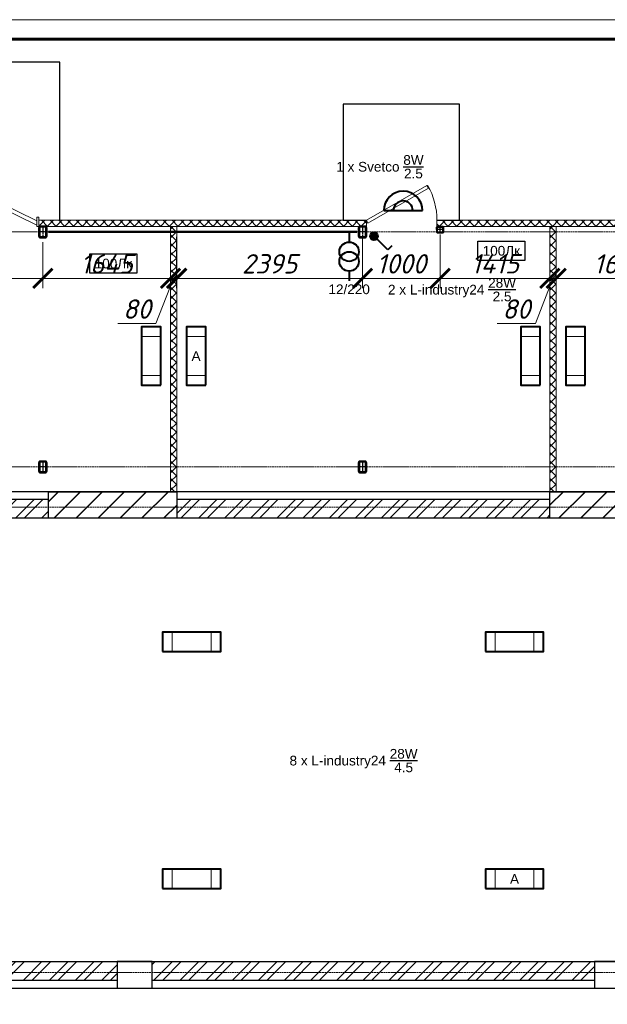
# Model space of a CAD drawing. Header units: millimetres. Extents: x 523209 to 536718, y -48289 to -47398.
# Tile 54 of 116: x 531089 to 531241, y -47826 to -47572. Entities that reach past the tile are written whole.
import ezdxf
from ezdxf.enums import TextEntityAlignment as Align

# ---------------------------------------------------------------- set-up
doc = ezdxf.new("R2010")
doc.units = ezdxf.units.MM
for name, pattern in [('ACAD_ISO02W100', [15, 12, -3]), ('CENTER', [50.8, 31.75, -6.35, 6.35, -6.35]), ('DASHED', [19.05, 12.7, -6.35]), ('GOST2.303 5', [24, 20, -1.5, 1, -1.5]), ('GOST2.303 6', [12, 8, -1.5, 1, -1.5])]:
    doc.linetypes.add(name, pattern=pattern)
doc.layers.get('Defpoints').update_dxf_attribs({"color": 140})
doc.layers.add('03_Осевые', color=4, linetype='GOST2.303 5')
for name, color, linetype, lineweight in [('А_СЭНДВИЧ', 30, 'Continuous', 5), ('ВК-линия контур', 132, 'Continuous', 15), ('ВК-линия толстая', 30, 'Continuous', 60), ('ВК-Текст', 1, 'Continuous', 30), ('Двери', 250, 'Continuous', 9), ('Металл', 170, 'Continuous', 40), ('осевая', 252, 'GOST2.303 6', 9), ('Размеры', 30, 'Continuous', 9), ('сэндвич', 54, 'Continuous', 40), ('Узлы', 155, 'Continuous', 25), ('электрика', 1, 'Continuous', 40)]:
    doc.layers.add(name, color=color, linetype=linetype, lineweight=lineweight)
doc.layers.add('Двери ArchiCAD_Ном._пера__3', color=7, linetype='Continuous', lineweight=18, true_color=0xff6500)
doc.styles.add('GOST 2.304', font='CS_Gost2304.shx')
doc.styles.get("Standard").update_dxf_attribs({"font": 'arial.ttf'})
doc.styles.add('СГЕНЕРИР_СТИЛЬ_3', font='isocpeur.ttf', dxfattribs={"oblique": 15})
doc.dimstyles.new('SPDS100', dxfattribs={"dimscale": 100, "dimtxt": 2.5, "dimasz": 2.5, "dimexe": 1.25, "dimexo": 0.625, "dimtad": 1, "dimdec": 0, "dimrnd": 0.001, "dimtxsty": 'GOST 2.304', "dimblk": 'OBLIQUE', "dimcen": 2.5, "dimdle": 2, "dimclrd": 256, "dimclre": 256, "dimclrt": 256, "dimadec": 0, "dimazin": 2, "dimtfac": 0.75, "dimtdec": 0, "dimtmove": 1, "dimatfit": 3, "dimfxl": 1, "dimtolj": 1, "dimlwd": -1, "dimlwe": -1, "dimarcsym": 0})
pattern_1 = [(45, (-90472.02, 100154.6), (-168.3798, 168.3798), []), (45, (-90359.77, 100154.6), (-168.3798, 168.3798), [])]

# ---------------------------------------------------------------- blocks, each defined once
blk = doc.blocks.new('*U136')
at = {"layer": 'ВК-линия контур', "color": 0}
blk.add_line((-594, 420), (0, 420), dxfattribs=at)
at = {"layer": 'ВК-линия толстая', "color": 0}
blk.add_lwpolyline([(-574, 5), (-574, 415), (-5, 415), (-5, 5)], close=True, dxfattribs=at)
at = {"layer": 'ВК-Текст', "color": 0}
blk.add_attdef('ЛИСТ_АЛ', text='', height=2.5, dxfattribs=at).set_placement((-10, 411.5), align=Align.MIDDLE_CENTER)
at = {"layer": 'ВК-Текст', "color": 0, "ltscale": 0.5}
blk.add_attdef('ВЕРХНИЙ_ШИФР', text='', height=0.000005, rotation=180, dxfattribs=at).set_placement((-574, 401), align=Align.MIDDLE_CENTER)
at = {"layer": 'ВК-Текст', "color": 0, "flags": 12}
blk.add_attdef('ФОРМАТ_ЛИСТА', (-42, 1.56), '', height=2.5, dxfattribs=at)
blk = doc.blocks.new('A$C29CC0E15')
at = {"layer": 'электрика', "lineweight": 0}
for p, q in [((2.5, 5), (2.5, 0)), ((12.5, 5), (12.5, 0))]:
    blk.add_line(p, q, dxfattribs=at)
at = {"layer": 'электрика'}
blk.add_lwpolyline([(0, 0), (15, 0), (15, 5), (0, 5), (0, 0)], dxfattribs=at)
blk = doc.blocks.new('A$C015468A0')
at = {"layer": 'электрика'}
h = blk.add_hatch(color=256, dxfattribs=at)
h.dxf.hatch_style = 1
h.paths.add_polyline_path([(5.59, 1, 1), (3.59, 1, 1)])
at = {"layer": 'электрика', "color": 1, "ltscale": 20}
for p, q in [((0, 3.49), (1.06, 4.55)), ((1.06, 4.55), (3.88, 1.71))]:
    blk.add_line(p, q, dxfattribs=at)
at = {"layer": 'электрика', "color": 1}
blk.add_circle((4.59, 1), 1, dxfattribs=at)
blk.add_circle((4.59, 1), 1, dxfattribs=at)
blk = doc.blocks.new('A$C3F1D332B')
at = {"layer": 'электрика'}
for p, q in [((0, 2.5), (2.5, 2.5)), ((10, 2.5), (12.5, 2.5))]:
    blk.add_line(p, q, dxfattribs=at)
for centre in [(5, 2.5), (7.5, 2.5)]:
    blk.add_circle(centre, 2.5, dxfattribs=at)
blk = doc.blocks.new('A$C32CF21B5')
at = {"layer": 'электрика'}
blk.add_line((5, 10), (5, 0), dxfattribs=at)
for radius in [5, 2.5]:
    blk.add_arc((5, 5), radius, 270, 90, dxfattribs=at)
blk = doc.blocks.new('ворота')
at = {"layer": 'Двери', "color": 0}
for p, q in [((80334, -53636), (81635, -53000)), ((80334, -53693), (81660, -53043)), ((83284, -53693), (81959, -53043)), ((83284, -53636), (81984, -53000))]:
    blk.add_line(p, q, dxfattribs=at)
for points in [[(80309, -53710), (80334, -53710), (80334, -53590), (80309, -53590)], [(83284, -53710), (83309, -53710), (83309, -53590), (83284, -53590)]]:
    blk.add_lwpolyline(points, close=True, dxfattribs=at)
for centre, start, end in [((80509, -53650), 0, 30), ((83109, -53650), 150, 180)]:
    blk.add_arc(centre, 1300, start, end, dxfattribs=at)
blk = doc.blocks.new('_ArchTick')
at = {"color": 0, "linetype": 'ByBlock', "const_width": 0.15}
blk.add_lwpolyline([(-0.5, -0.5), (0.5, 0.5)], dxfattribs=at)
blk = doc.blocks.new('*D239')
at = {"layer": 'Defpoints', "color": 0, "transparency": 16777216}
for p in [(6381, 14150), (9471, 14090), (9471, 13562)]:
    blk.add_point(p, dxfattribs=at)
at = {"layer": 'Размеры', "linetype": 'Continuous', "transparency": 16777216}
for p, q in [((6381, 14088), (6381, 13437)), ((9471, 14028), (9471, 13437)), ((6181, 13562), (9671, 13562))]:
    blk.add_line(p, q, dxfattribs=at)
at = {"layer": 'Размеры', "transparency": 16777216, "xscale": 250, "yscale": 250, "zscale": 250, "rotation": 180}
blk.add_blockref('_ArchTick', (6381, 13562), dxfattribs=at)
at = {"layer": 'Размеры', "transparency": 16777216, "xscale": 250, "yscale": 250, "zscale": 250}
blk.add_blockref('_ArchTick', (9471, 13562), dxfattribs=at)
at = {"layer": 'Размеры', "transparency": 16777216, "insert": (7926, 13749), "char_height": 250, "attachment_point": 5, "style": 'СГЕНЕРИР_СТИЛЬ_3'}
blk.add_mtext('\\A1;3090', dxfattribs=at)
blk = doc.blocks.new('*D240')
at = {"layer": 'Defpoints', "color": 0, "transparency": 16777216}
for p in [(11116, 14160), (9471, 14090), (11116, 13562)]:
    blk.add_point(p, dxfattribs=at)
at = {"layer": 'Размеры', "linetype": 'Continuous', "transparency": 16777216}
for p, q in [((11116, 14098), (11116, 13437)), ((9471, 14028), (9471, 13437)), ((9271, 13562), (11316, 13562))]:
    blk.add_line(p, q, dxfattribs=at)
at = {"layer": 'Размеры', "transparency": 16777216, "xscale": 250, "yscale": 250, "zscale": 250, "rotation": 180}
blk.add_blockref('_ArchTick', (9471, 13562), dxfattribs=at)
at = {"layer": 'Размеры', "transparency": 16777216, "xscale": 250, "yscale": 250, "zscale": 250}
blk.add_blockref('_ArchTick', (11116, 13562), dxfattribs=at)
at = {"layer": 'Размеры', "transparency": 16777216, "insert": (10294, 13749), "char_height": 250, "attachment_point": 5, "style": 'СГЕНЕРИР_СТИЛЬ_3'}
blk.add_mtext('\\A1;1645', dxfattribs=at)
blk = doc.blocks.new('*D248')
at = {"layer": 'Defpoints', "color": 0, "transparency": 16777216}
for p in [(11196, 14160), (13591, 14160), (11196, 13562)]:
    blk.add_point(p, dxfattribs=at)
at = {"layer": 'Размеры', "linetype": 'Continuous', "transparency": 16777216}
for p, q in [((11196, 14098), (11196, 13437)), ((13591, 14098), (13591, 13437)), ((13791, 13562), (10996, 13562))]:
    blk.add_line(p, q, dxfattribs=at)
at = {"layer": 'Размеры', "transparency": 16777216, "xscale": 250, "yscale": 250, "zscale": 250, "rotation": 180}
blk.add_blockref('_ArchTick', (11196, 13562), dxfattribs=at)
at = {"layer": 'Размеры', "transparency": 16777216, "xscale": 250, "yscale": 250, "zscale": 250}
blk.add_blockref('_ArchTick', (13591, 13562), dxfattribs=at)
at = {"layer": 'Размеры', "transparency": 16777216, "insert": (12394, 13749), "char_height": 250, "attachment_point": 5, "style": 'СГЕНЕРИР_СТИЛЬ_3'}
blk.add_mtext('\\A1;2395', dxfattribs=at)
blk = doc.blocks.new('*U212')
for points in [[(-38, -70), (38, -70, 0.414214), (50, -58), (50, 58, 0.414214), (38, 70), (-38, 70, 0.414214), (-50, 58), (-50, -58, 0.414214)], [(-38, -64), (38, -64, 0.414214), (44, -58), (44, 58, 0.414214), (38, 64), (-38, 64, 0.414214), (-44, 58), (-44, -58, 0.414214)]]:
    blk.add_lwpolyline(points, format="xyb", close=True)
at = {"layer": '03_Осевые'}
for p, q in [((-50, 0), (50, 0)), ((0, -70), (0, 70))]:
    blk.add_line(p, q, dxfattribs=at)
blk = doc.blocks.new('*U213')
for points in [[(-38, -70), (38, -70, 0.414214), (50, -58), (50, 58, 0.414214), (38, 70), (-38, 70, 0.414214), (-50, 58), (-50, -58, 0.414214)], [(-38, -64), (38, -64, 0.414214), (44, -58), (44, 58, 0.414214), (38, 64), (-38, 64, 0.414214), (-44, 58), (-44, -58, 0.414214)]]:
    blk.add_lwpolyline(points, format="xyb", close=True)
at = {"layer": '03_Осевые'}
for p, q in [((-50, 0), (50, 0)), ((0, -70), (0, 70))]:
    blk.add_line(p, q, dxfattribs=at)
blk = doc.blocks.new('*U218')
for points in [[(-38, -70), (38, -70, 0.414214), (50, -58), (50, 58, 0.414214), (38, 70), (-38, 70, 0.414214), (-50, 58), (-50, -58, 0.414214)], [(-38, -64), (38, -64, 0.414214), (44, -58), (44, 58, 0.414214), (38, 64), (-38, 64, 0.414214), (-44, 58), (-44, -58, 0.414214)]]:
    blk.add_lwpolyline(points, format="xyb", close=True)
at = {"layer": '03_Осевые'}
for p, q in [((-50, 0), (50, 0)), ((0, -70), (0, 70))]:
    blk.add_line(p, q, dxfattribs=at)
blk = doc.blocks.new('*U219')
for points in [[(-38, -70), (38, -70, 0.414214), (50, -58), (50, 58, 0.414214), (38, 70), (-38, 70, 0.414214), (-50, 58), (-50, -58, 0.414214)], [(-38, -64), (38, -64, 0.414214), (44, -58), (44, 58, 0.414214), (38, 64), (-38, 64, 0.414214), (-44, 58), (-44, -58, 0.414214)]]:
    blk.add_lwpolyline(points, format="xyb", close=True)
at = {"layer": '03_Осевые'}
for p, q in [((-50, 0), (50, 0)), ((0, -70), (0, 70))]:
    blk.add_line(p, q, dxfattribs=at)
blk = doc.blocks.new('*D259')
at = {"layer": 'Defpoints', "color": 0, "transparency": 16777216}
for p in [(4891, 4410), (22291, 4410), (22291, 2608)]:
    blk.add_point(p, dxfattribs=at)
at = {"layer": 'Размеры', "linetype": 'Continuous', "transparency": 16777216}
for p, q in [((4891, 4348), (4891, 2483)), ((22291, 4348), (22291, 2483)), ((4691, 2608), (22491, 2608))]:
    blk.add_line(p, q, dxfattribs=at)
at = {"layer": 'Размеры', "transparency": 16777216, "xscale": 250, "yscale": 250, "zscale": 250, "rotation": 180}
blk.add_blockref('_ArchTick', (4891, 2608), dxfattribs=at)
at = {"layer": 'Размеры', "transparency": 16777216, "xscale": 250, "yscale": 250, "zscale": 250}
blk.add_blockref('_ArchTick', (22291, 2608), dxfattribs=at)
at = {"layer": 'Размеры', "transparency": 16777216, "insert": (13591, 2795), "char_height": 250, "attachment_point": 5, "style": 'СГЕНЕРИР_СТИЛЬ_3'}
blk.add_mtext('\\A1;17400', dxfattribs=at)
blk = doc.blocks.new('*D260')
at = {"layer": 'Defpoints', "color": 0, "transparency": 16777216}
for p in [(11116, 13562), (11196, 13562), (11196, 13562)]:
    blk.add_point(p, dxfattribs=at)
at = {"layer": 'Размеры', "linetype": 'Continuous', "transparency": 16777216}
for p, q in [((11116, 13624), (11116, 13687)), ((11196, 13624), (11196, 13687)), ((11116, 13562), (10866, 13562)), ((11156, 13562), (10930, 12978)), ((11116, 13562), (11196, 13562)), ((11116, 13562), (11196, 13562)), ((11196, 13562), (11446, 13562)), ((10930, 12978), (10438, 12978))]:
    blk.add_line(p, q, dxfattribs=at)
at = {"layer": 'Размеры', "transparency": 16777216, "xscale": 250, "yscale": 250, "zscale": 250}
blk.add_blockref('_ArchTick', (11116, 13562), dxfattribs=at)
at = {"layer": 'Размеры', "transparency": 16777216, "xscale": 250, "yscale": 250, "zscale": 250, "rotation": 180}
blk.add_blockref('_ArchTick', (11196, 13562), dxfattribs=at)
at = {"layer": 'Размеры', "transparency": 16777216, "insert": (10684, 13166), "char_height": 250, "attachment_point": 5, "style": 'СГЕНЕРИР_СТИЛЬ_3'}
blk.add_mtext('\\A1;80', dxfattribs=at)
blk = doc.blocks.new('*D261')
at = {"layer": 'Defpoints', "color": 0, "transparency": 16777216}
for p in [(13591, 14160), (14591, 14190), (14591, 13562)]:
    blk.add_point(p, dxfattribs=at)
at = {"layer": 'Размеры', "linetype": 'Continuous', "transparency": 16777216}
for p, q in [((13591, 14098), (13591, 13437)), ((14591, 14128), (14591, 13437)), ((13391, 13562), (14791, 13562))]:
    blk.add_line(p, q, dxfattribs=at)
at = {"layer": 'Размеры', "transparency": 16777216, "xscale": 250, "yscale": 250, "zscale": 250, "rotation": 180}
blk.add_blockref('_ArchTick', (13591, 13562), dxfattribs=at)
at = {"layer": 'Размеры', "transparency": 16777216, "xscale": 250, "yscale": 250, "zscale": 250}
blk.add_blockref('_ArchTick', (14591, 13562), dxfattribs=at)
at = {"layer": 'Размеры', "transparency": 16777216, "insert": (14091, 13749), "char_height": 250, "attachment_point": 5, "style": 'СГЕНЕРИР_СТИЛЬ_3'}
blk.add_mtext('\\A1;1000', dxfattribs=at)
blk = doc.blocks.new('*D262')
at = {"layer": 'Defpoints', "color": 0, "transparency": 16777216}
for p in [(16006, 13562), (16086, 13562), (16086, 13562)]:
    blk.add_point(p, dxfattribs=at)
at = {"layer": 'Размеры', "linetype": 'Continuous', "transparency": 16777216}
for p, q in [((16006, 13624), (16006, 13687)), ((16086, 13624), (16086, 13687)), ((16006, 13562), (15756, 13562)), ((16046, 13562), (15820, 12978)), ((16006, 13562), (16086, 13562)), ((16006, 13562), (16086, 13562)), ((16086, 13562), (16336, 13562)), ((15820, 12978), (15328, 12978))]:
    blk.add_line(p, q, dxfattribs=at)
at = {"layer": 'Размеры', "transparency": 16777216, "xscale": 250, "yscale": 250, "zscale": 250}
blk.add_blockref('_ArchTick', (16006, 13562), dxfattribs=at)
at = {"layer": 'Размеры', "transparency": 16777216, "xscale": 250, "yscale": 250, "zscale": 250, "rotation": 180}
blk.add_blockref('_ArchTick', (16086, 13562), dxfattribs=at)
at = {"layer": 'Размеры', "transparency": 16777216, "insert": (15574, 13166), "char_height": 250, "attachment_point": 5, "style": 'СГЕНЕРИР_СТИЛЬ_3'}
blk.add_mtext('\\A1;80', dxfattribs=at)
blk = doc.blocks.new('*D263')
at = {"layer": 'Defpoints', "color": 0, "transparency": 16777216}
for p in [(16086, 13918), (17711, 13918), (17711, 13562)]:
    blk.add_point(p, dxfattribs=at)
at = {"layer": 'Размеры', "linetype": 'Continuous', "transparency": 16777216}
for p, q in [((16086, 13855), (16086, 13437)), ((17711, 13855), (17711, 13437)), ((15886, 13562), (17911, 13562))]:
    blk.add_line(p, q, dxfattribs=at)
at = {"layer": 'Размеры', "transparency": 16777216, "xscale": 250, "yscale": 250, "zscale": 250, "rotation": 180}
blk.add_blockref('_ArchTick', (16086, 13562), dxfattribs=at)
at = {"layer": 'Размеры', "transparency": 16777216, "xscale": 250, "yscale": 250, "zscale": 250}
blk.add_blockref('_ArchTick', (17711, 13562), dxfattribs=at)
at = {"layer": 'Размеры', "transparency": 16777216, "insert": (16899, 13749), "char_height": 250, "attachment_point": 5, "style": 'СГЕНЕРИР_СТИЛЬ_3'}
blk.add_mtext('\\A1;1625', dxfattribs=at)
blk = doc.blocks.new('*U208')
for points in [[(-32, -40), (32, -40, 0.414214), (40, -32), (40, 32, 0.414214), (32, 40), (-32, 40, 0.414214), (-40, 32), (-40, -32, 0.414214)], [(-32, -36), (32, -36, 0.414214), (36, -32), (36, 32, 0.414214), (32, 36), (-32, 36, 0.414214), (-36, 32), (-36, -32, 0.414214)]]:
    blk.add_lwpolyline(points, format="xyb", close=True)
at = {"layer": '03_Осевые'}
for p, q in [((0, -40), (0, 40)), ((-40, 0), (40, 0))]:
    blk.add_line(p, q, dxfattribs=at)
blk = doc.blocks.new('*D264')
at = {"layer": 'Defpoints', "color": 0, "transparency": 16777216}
for p in [(14591, 14190), (16006, 14160), (16006, 13562)]:
    blk.add_point(p, dxfattribs=at)
at = {"layer": 'Размеры', "linetype": 'Continuous', "transparency": 16777216}
for p, q in [((14591, 14128), (14591, 13437)), ((16006, 14098), (16006, 13437)), ((14391, 13562), (16206, 13562))]:
    blk.add_line(p, q, dxfattribs=at)
at = {"layer": 'Размеры', "transparency": 16777216, "xscale": 250, "yscale": 250, "zscale": 250, "rotation": 180}
blk.add_blockref('_ArchTick', (14591, 13562), dxfattribs=at)
at = {"layer": 'Размеры', "transparency": 16777216, "xscale": 250, "yscale": 250, "zscale": 250}
blk.add_blockref('_ArchTick', (16006, 13562), dxfattribs=at)
at = {"layer": 'Размеры', "transparency": 16777216, "insert": (15299, 13750), "char_height": 250, "attachment_point": 5, "style": 'СГЕНЕРИР_СТИЛЬ_3'}
blk.add_mtext('\\A1;1415', dxfattribs=at)
blk = doc.blocks.new('A$C6B5953C9')
at = {"layer": 'А_СЭНДВИЧ'}
h = blk.add_hatch(dxfattribs=at)
h.set_pattern_fill('NET', color=256, scale=25, angle=45)
h.set_pattern_definition([(45, (-52279.9, 66824.63), (-56.1266, 56.1266), []), (135, (-52279.9, 66824.63), (-56.1266, -56.1266), [])])
h.paths.add_polyline_path([(13641.3, 14230.2), (13641.3, 14310.2), (9421.4, 14310.2), (9421.4, 14230.2)])
h.paths.add_polyline_path([(14551.3, 14310.2), (14551.3, 14230.2), (17761.3, 14230.2), (17761.3, 14310.2)])
h = blk.add_hatch(dxfattribs=at)
h.set_pattern_fill('NET', color=256, scale=25, angle=-45)
h.set_pattern_definition([(315, (63710.79, 79604.425), (56.1266, 56.1266), []), (45, (63710.79, 79604.425), (-56.1266, 56.1266), [])])
h.paths.add_polyline_path([(11116.4, 14230.2), (11116.4, 10810.2), (11196.4, 10810.2), (11196.4, 14230.2)])
h = blk.add_hatch(dxfattribs=at)
h.set_pattern_fill('NET', color=256, scale=25, angle=-45)
h.set_pattern_definition([(315, (68600.79, 79604.425), (56.1266, 56.1266), []), (45, (68600.79, 79604.425), (-56.1266, 56.1266), [])])
h.paths.add_polyline_path([(16006.4, 14230.2), (16006.4, 10810.2), (16086.4, 10810.2), (16086.4, 14230.2)])
at = {"layer": 'сэндвич', "lineweight": 30}
h = blk.add_hatch(dxfattribs=at)
h.set_pattern_fill('JIS_LC_20', color=256, scale=10)
h.set_pattern_definition([(45, (-90472.02, 100154.6), (-141.42136, 141.42136), []), (45, (-90468.02, 100154.6), (-141.42136, 141.42136), [])])
h.paths.add_polyline_path([(11196.4, 10470.2), (9546.4, 10470.2), (9546.4, 10810.2), (11196.4, 10810.2)])
h.paths.add_polyline_path([(17656.4, 10470.2), (16006.4, 10470.2), (16006.4, 10810.2), (17656.4, 10810.2)])
at = {"layer": 'Узлы', "linetype": 'ByBlock', "lineweight": 5}
h = blk.add_hatch(dxfattribs=at)
h.set_pattern_fill('ANSI32', color=256, scale=25)
h.set_pattern_definition(pattern_1)
h.paths.add_polyline_path([(9546.4, 10710.2), (8481.4, 10710.2), (8481.4, 10470.2), (9546.4, 10470.2)])
h = blk.add_hatch(dxfattribs=at)
h.set_pattern_fill('ANSI32', color=256, scale=25)
h.set_pattern_definition(pattern_1)
h.paths.add_polyline_path([(16006.4, 10710.2), (11196.4, 10710.2), (11196.4, 10470.2), (16006.4, 10470.2)])
h = blk.add_hatch(dxfattribs=at)
h.set_pattern_fill('ANSI32', color=256, scale=25)
h.set_pattern_definition(pattern_1)
h.paths.add_polyline_path([(7581.4, 4510.2), (9851.4, 4510.2), (9851.4, 4750.2), (7581.4, 4750.2)])
h = blk.add_hatch(dxfattribs=at)
h.set_pattern_fill('ANSI32', color=256, scale=25)
h.set_pattern_definition(pattern_1)
h.paths.add_polyline_path([(9851.4, 4510.2), (10431.4, 4510.2), (10431.4, 4750.2), (9851.4, 4750.2)])
h = blk.add_hatch(dxfattribs=at)
h.set_pattern_fill('ANSI32', color=256, scale=25)
h.set_pattern_definition(pattern_1)
h.paths.add_polyline_path([(10881.4, 4510.2), (16581.4, 4510.2), (16581.4, 4750.2), (10881.4, 4750.2)])
for points in [[(9691.4, 14310.2), (9691.4, 16350.2), (6091.4, 16350.2), (6091.4, 14310.2)], [(14551.3, 14310.2), (14841.4, 14310.2), (14841.4, 15810.2), (13341.4, 15810.2), (13341.4, 14310.2), (13641.3, 14310.2)], [(22291.4, 10810.2), (4891.4, 10810.2), (4891.4, 4410.2), (9851.4, 4410.2)], [(9546.4, 10710.2), (8481.4, 10710.2)], [(16006.4, 10710.2), (11196.4, 10710.2)], [(21801.4, 10470.2), (5381.4, 10470.2), (5381.4, 4750.2), (9851.4, 4750.2)], [(9851.4, 4750.2), (19261.4, 4750.2)], [(7581.4, 4510.2), (9851.4, 4510.2)], [(9851.4, 4510.2), (10431.4, 4510.2)], [(10881.4, 4510.2), (16581.4, 4510.2)], [(9851.4, 4410.2), (19261.4, 4410.2)]]:
    blk.add_lwpolyline(points)
at = {"linetype": 'CENTER', "ltscale": 200, "const_width": 30}
blk.add_lwpolyline([(9541.4, 14160.2), (13521.4, 14160.2)], dxfattribs=at)
for points in [[(11196.4, 10470.2), (9546.4, 10470.2), (9546.4, 10810.2), (11196.4, 10810.2)], [(17656.4, 10470.2), (16006.4, 10470.2), (16006.4, 10810.2), (17656.4, 10810.2)], [(10431.4, 4410.2), (10881.4, 4410.2), (10881.4, 4750.2), (10431.4, 4750.2)], [(16581.4, 4410.2), (17031.4, 4410.2), (17031.4, 4750.2), (16581.4, 4750.2)]]:
    blk.add_lwpolyline(points, close=True)
at = {"layer": 'А_СЭНДВИЧ'}
for points in [[(13641.3, 14310.2), (9421.4, 14310.2), (9421.4, 14230.2), (13641.3, 14230.2)], [(14551.3, 14230.2), (17761.3, 14230.2), (17761.3, 14310.2), (14551.3, 14310.2)]]:
    blk.add_lwpolyline(points, dxfattribs=at)
for points in [[(11116.4, 14230.2), (11116.4, 10810.2), (11196.4, 10810.2), (11196.4, 14230.2)], [(16006.4, 14230.2), (16006.4, 10810.2), (16086.4, 10810.2), (16086.4, 14230.2)]]:
    blk.add_lwpolyline(points, close=True, dxfattribs=at)
at = {"layer": 'Двери ArchiCAD_Ном._пера__3', "color": 0, "linetype": 'Continuous'}
for p, q in [((13641.3, 14310.2), (14420.8, 14760.2)), ((14420.8, 14760.2), (14440.8, 14725.6)), ((14440.8, 14725.6), (13661.3, 14275.6)), ((13641.3, 14210.2), (13641.3, 14310.2)), ((13661.3, 14275.6), (13641.3, 14310.2)), ((14551.3, 14210.2), (14551.3, 14310.2))]:
    blk.add_line(p, q, dxfattribs=at)
at = {"layer": 'Двери ArchiCAD_Ном._пера__3', "color": 0, "linetype": 'Continuous', "extrusion": (0, 0, -1)}
blk.add_ellipse((13651.3, 14310.2), major_axis=(636.4, 636.4), ratio=1, start_param=0.2617994, end_param=0.7853982, dxfattribs=at)
at = {"layer": 'осевая', "ltscale": 0.5}
for points in [[(1000, 14160.2), (24268.5, 14160.2)], [(1435.5, 11130.2), (24268.5, 11130.2)], [(1000, 10610.2), (24268.5, 10610.2)], [(1000, 4610.2), (24268.5, 4610.2)]]:
    blk.add_lwpolyline(points, dxfattribs=at)
at = {"layer": 'Двери', "color": 0}
blk.add_blockref('ворота', (-73888.1, 67940.4), dxfattribs=at)
at = {"layer": 'Металл', "rotation": 180.0099999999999}
for name, p in [('*U219', (9471.4, 14160.2)), ('*U218', (13591.4, 14160.2)), ('*U212', (9471.4, 11130.2)), ('*U213', (13591.4, 11130.2))]:
    blk.add_blockref(name, p, dxfattribs=at)
at = {"layer": 'Металл', "xscale": -1, "rotation": 0.009999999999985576}
blk.add_blockref('*U208', (14591.4, 14190.2), dxfattribs=at)
at = {"layer": 'Размеры'}
for base, p1, p2, picture, middle in [((9471.4, 13561.7), (6381.4, 14150.2), (9471.4, 14090.2), '*D239', (7926.4, 13749.2)), ((11116.4, 13561.7), (9471.4, 14090.2), (11116.4, 14160.2), '*D240', (10293.9, 13749.2)), ((11196.4, 13561.7), (13591.4, 14160.2), (11196.4, 14160.2), '*D248', (12393.9, 13749.2)), ((14591.4, 13561.7), (13591.4, 14160.2), (14591.4, 14190.2), '*D261', (14091.4, 13749.2)), ((16006.4, 13562.1), (14591.4, 14190.2), (16006.4, 14160.2), '*D264', (15298.9, 13749.6)), ((17711.4, 13561.7), (16086.4, 13917.6), (17711.4, 13917.6), '*D263', (16898.9, 13749.2)), ((22291.4, 2608), (4891.4, 4410.2), (22291.4, 4410.2), '*D259', (13591.4, 2795.5))]:
    dim = blk.add_linear_dim(base=base, p1=p1, p2=p2, dimstyle='SPDS100', override={"dimtxsty": 'СГЕНЕРИР_СТИЛЬ_3', "dimblk1": 'ArchTick', "dimblk2": 'ArchTick', "dimsah": 1}, dxfattribs=at)
    dim.commit()
    dim.dimension.update_dxf_attribs({"geometry": picture, "text_midpoint": middle})
for base, p1, p2, picture, middle in [((11196.4, 13561.7), (11116.4, 13561.7), (11196.4, 13561.7), '*D260', (10867.9, 12978.5)), ((16086.4, 13561.7), (16006.4, 13561.7), (16086.4, 13561.7), '*D262', (15757.9, 12978.5))]:
    dim = blk.add_linear_dim(base=base, p1=p1, p2=p2, dimstyle='SPDS100', override={"dimtxsty": 'СГЕНЕРИР_СТИЛЬ_3', "dimblk1": 'ArchTick', "dimblk2": 'ArchTick', "dimsah": 1}, dxfattribs=at)
    dim.commit()
    dim.dimension.update_dxf_attribs({"geometry": picture, "text_midpoint": middle, "dimtype": 160})

msp = doc.modelspace()

# ---------------------------------------------------------------- block references
at = {"linetype": 'DASHED'}
msp.add_blockref('*U136', (531456.63387, -47991.68774), dxfattribs=at)
at = {"xscale": 0.02, "yscale": 0.02, "zscale": 0.02}
msp.add_blockref('A$C6B5953C9', (530905.70468, -47909.63692), dxfattribs=at)
at = {"layer": 'электрика'}
for name, p, rotation in [('A$C32CF21B5', (531193.00218, -47625.933), 90), ('A$C3F1D332B', (531171.59019, -47626.53302), 270), ('A$C015468A0', (531185.07858, -47626.53303), 180), ('A$C29CC0E15', (531125.53187, -47665.9329), 90), ('A$C29CC0E15', (531137.13187, -47665.9329), 90), ('A$C29CC0E15', (531223.33187, -47665.9329), 90), ('A$C29CC0E15', (531234.93187, -47665.9329), 90)]:
    msp.add_blockref(name, p, dxfattribs=dict(at, rotation=rotation))
for p in [(531126.01096, -47734.67921), (531209.21096, -47734.67921), (531126.01096, -47795.79491), (531209.21096, -47795.79491)]:
    msp.add_blockref('A$C29CC0E15', p, dxfattribs=at)

# ---------------------------------------------------------------- texts
at = {"char_height": 2.5, "attachment_point": 5}
for s, insert in [('\\A1;1 х Svetco \\S8W/2.5;', (531182.02376, -47609.61466)), ('\\A1;2 х L-industry24 \\S28W/2.5;', (531200.59508, -47641.31718)), ('\\A1;{\\C1;A}', (531134.63187, -47658.4329)), ('\\A1;8 х L-industry24 \\S28W/4.5;', (531175.22463, -47762.77723)), ('\\A1;{\\C1;A}', (531216.71096, -47793.29491))]:
    msp.add_mtext(s, dxfattribs=dict(at, insert=insert))
at = {"char_height": 2.5, "attachment_point": 5, "bg_fill": 16}
for insert in [(531213.32295, -47631.30593), (531113.32355, -47634.60222)]:
    msp.add_mtext('\\A1;100Лк', dxfattribs=dict(at, insert=insert))
at = {"linetype": 'ACAD_ISO02W100', "lineweight": 100, "insert": (531174.09018, -47641.2412), "char_height": 2.5, "attachment_point": 5}
msp.add_mtext('\\A1;12/220', dxfattribs=at)

doc.saveas('drawing.dxf')
